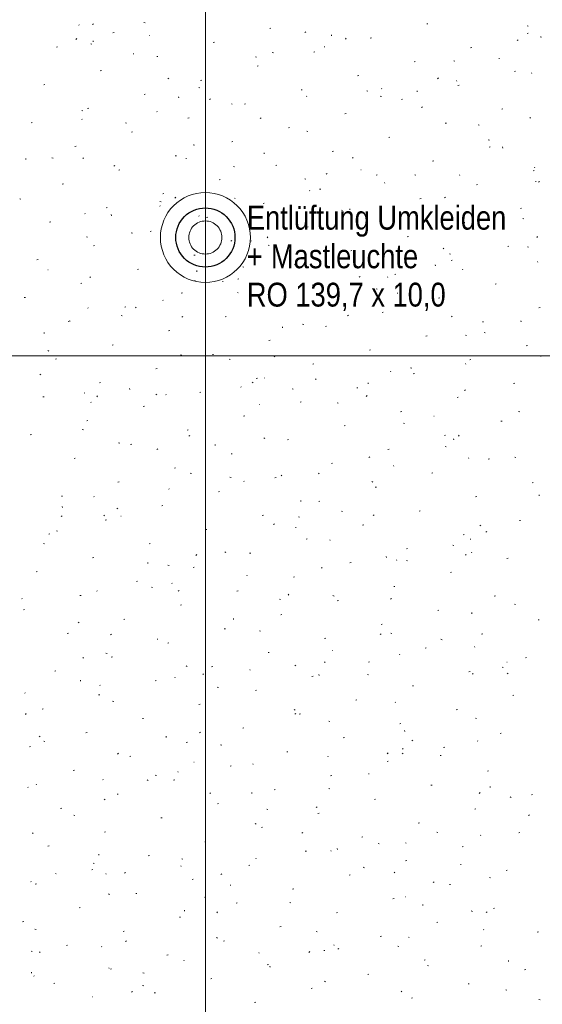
# Model space of a CAD drawing. Extents: x -743 to 300, y 62 to 1112.
# Tile 105 of 179: x -473 to -428, y 780 to 863. Entities that reach past the tile are written whole.
import ezdxf
from ezdxf.lldxf.tags import DXFTag

# ---------------------------------------------------------------- set-up
doc = ezdxf.new("R2010")
doc.units = 0
doc.layers.get('0').update_dxf_attribs({"lineweight": 13})
doc.layers.add('60- 61 allgemeine Ausstattung- 4 Terrassen', color=9, linetype='Continuous', lineweight=9, true_color=0x808080)
doc.layers.add('70 -72 Beschriftung- 1 Beschriftung allgemein', color=7, linetype='Continuous', lineweight=9, true_color=0xff6633)
doc.layers.add('70 -71 Achsen- 1 Gebäudeachsen', color=7, linetype='STRICHPUNKT2-A06CPV7LL0', lineweight=18)
doc.styles.get("Standard").update_dxf_attribs({"font": 'ARIALN.TTF'})
tags = doc.linetypes.add('grob-A06CPV7GL0', pattern=[14, 3, -8, 3]).pattern_tags.tags
tags[8:9] = [DXFTag(74, 4), DXFTag(75, 0), DXFTag(340, '0'), DXFTag(46, 0.0), DXFTag(50, 0.0), DXFTag(44, 0.0), DXFTag(45, 0.0)]
tags[6:7] = [DXFTag(74, 4), DXFTag(75, 0), DXFTag(340, '0'), DXFTag(46, 0.0), DXFTag(50, 0.0), DXFTag(44, 0.0), DXFTag(45, 0.0)]
tags[4:5] = [DXFTag(74, 4), DXFTag(75, 0), DXFTag(340, '0'), DXFTag(46, 0.0), DXFTag(50, 0.0), DXFTag(44, 0.0), DXFTag(45, 0.0)]
tags = doc.linetypes.add('STRICHPUNKT2-A06CPV7LL0', pattern=[12.7, 6.35, -3.175, 0, -3.175]).pattern_tags.tags
tags[10:11] = [DXFTag(74, 4), DXFTag(75, 0), DXFTag(340, '0'), DXFTag(46, 0.0), DXFTag(50, 0.0), DXFTag(44, 0.0), DXFTag(45, 0.0)]
tags[8:9] = [DXFTag(74, 4), DXFTag(75, 0), DXFTag(340, '0'), DXFTag(46, 0.0), DXFTag(50, 0.0), DXFTag(44, 0.0), DXFTag(45, 0.0)]
tags[6:7] = [DXFTag(74, 4), DXFTag(75, 0), DXFTag(340, '0'), DXFTag(46, 0.0), DXFTag(50, 0.0), DXFTag(44, 0.0), DXFTag(45, 0.0)]
tags[4:5] = [DXFTag(74, 4), DXFTag(75, 0), DXFTag(340, '0'), DXFTag(46, 0.0), DXFTag(50, 0.0), DXFTag(44, 0.0), DXFTag(45, 0.0)]

# ---------------------------------------------------------------- blocks, each defined once
blk = doc.blocks.new('Referenz-A06CPV7ML0')
at = {"layer": '60- 61 allgemeine Ausstattung- 4 Terrassen', "color": 0}
for p, q in [((-462.044, 863.056), (-461.95, 863.027)), ((-438.152, 862.941), (-438.057, 862.965)), ((-467.519, 862.836), (-467.552, 862.872)), ((-466.302, 862.94), (-466.383, 862.884)), ((-464.665, 862.183), (-464.569, 862.207)), ((-451.409, 862.562), (-451.313, 862.586)), ((-448.37, 862.272), (-448.451, 862.215)), ((-429.671, 862.13), (-429.576, 862.154)), ((-429.668, 862.795), (-429.577, 862.758)), ((-467.724, 861.706), (-467.796, 861.639)), ((-466.333, 861.438), (-466.342, 861.526)), ((-461.576, 861.978), (-461.531, 861.976)), ((-456.184, 861.372), (-456.088, 861.395)), ((-446.189, 861.929), (-446.198, 862.017)), ((-444.953, 861.731), (-445.025, 861.663)), ((-442.927, 861.751), (-442.832, 861.775)), ((-430.438, 861.604), (-430.519, 861.547)), ((-428.565, 861.856), (-428.471, 861.827)), ((-469.44, 860.993), (-469.344, 861.016)), ((-466.531, 861.263), (-466.44, 861.226)), ((-451.202, 860.544), (-451.11, 860.507)), ((-447.703, 860.56), (-447.607, 860.584)), ((-446.812, 861.004), (-446.767, 861.002)), ((-434.446, 860.939), (-434.351, 860.963)), ((-462.931, 860.44), (-462.914, 860.399)), ((-460.959, 860.181), (-460.863, 860.205)), ((-452.632, 860.178), (-452.538, 860.149)), ((-439.221, 859.749), (-439.126, 859.773)), ((-435.872, 859.826), (-435.781, 859.789)), ((-432.048, 860.03), (-432.004, 860.027)), ((-465.734, 858.991), (-465.638, 859.014)), ((-452.478, 859.37), (-452.382, 859.394)), ((-430.74, 858.937), (-430.645, 858.961)), ((-429.277, 858.768), (-429.31, 858.805)), ((-459.938, 858.362), (-460.01, 858.295)), ((-457.253, 858.179), (-457.157, 858.203)), ((-443.997, 858.558), (-443.901, 858.582)), ((-437.166, 858.386), (-437.238, 858.319)), ((-435.608, 858.119), (-435.641, 858.155)), ((-470.509, 857.8), (-470.413, 857.824)), ((-457.405, 857.576), (-457.314, 857.539)), ((-448.772, 857.368), (-448.676, 857.392)), ((-443.219, 857.3), (-443.125, 857.272)), ((-441.939, 857.469), (-441.972, 857.506)), ((-438.96, 857.198), (-438.969, 857.286)), ((-435.515, 857.747), (-435.42, 857.771)), ((-462.028, 856.989), (-461.932, 857.012)), ((-459.104, 856.708), (-459.113, 856.796)), ((-456.433, 856.626), (-456.513, 856.57)), ((-448.27, 856.82), (-448.303, 856.856)), ((-442.076, 856.857), (-441.984, 856.82)), ((-440.291, 856.556), (-440.195, 856.58)), ((-467.286, 855.622), (-467.192, 855.594)), ((-466.803, 855.798), (-466.707, 855.822)), ((-460.933, 855.521), (-460.966, 855.558)), ((-454.602, 856.171), (-454.635, 856.207)), ((-453.547, 856.177), (-453.451, 856.201)), ((-438.501, 855.958), (-438.582, 855.902)), ((-431.809, 855.745), (-431.714, 855.769)), ((-471.578, 854.607), (-471.482, 854.631)), ((-467.264, 854.872), (-467.297, 854.908)), ((-458.322, 854.987), (-458.226, 855.01)), ((-452.151, 855.018), (-452.223, 854.951)), ((-445.066, 855.366), (-444.97, 855.39)), ((-429.38, 855.042), (-429.452, 854.975)), ((-463.609, 854.607), (-463.518, 854.57)), ((-463.097, 853.796), (-463.001, 853.82)), ((-449.841, 854.175), (-449.745, 854.199)), ((-448.279, 853.889), (-448.188, 853.852)), ((-436.585, 854.554), (-436.489, 854.578)), ((-433.807, 854.423), (-433.713, 854.394)), ((-454.616, 852.985), (-454.52, 853.008)), ((-441.36, 853.364), (-441.264, 853.388)), ((-432.95, 853.17), (-432.859, 853.133)), ((-467.872, 852.605), (-467.776, 852.629)), ((-457.873, 852.745), (-457.779, 852.716)), ((-446.135, 852.173), (-446.039, 852.197)), ((-432.879, 852.552), (-432.783, 852.576)), ((-431.731, 852.467), (-431.74, 852.555)), ((-472.019, 851.486), (-472.028, 851.574)), ((-469.813, 851.638), (-469.721, 851.601)), ((-467.136, 851.65), (-467.208, 851.582)), ((-459.391, 851.794), (-459.295, 851.818)), ((-458.491, 851.589), (-458.447, 851.586)), ((-451.875, 851.977), (-451.884, 852.065)), ((-444.365, 851.674), (-444.437, 851.607)), ((-437.654, 851.362), (-437.558, 851.386)), ((-464.495, 850.981), (-464.576, 850.925)), ((-464.166, 850.603), (-464.07, 850.627)), ((-454.483, 850.92), (-454.392, 850.883)), ((-450.91, 850.983), (-450.814, 851.006)), ((-443.727, 850.615), (-443.683, 850.612)), ((-429.173, 850.55), (-429.077, 850.574)), ((-429.022, 850.804), (-429.055, 850.841)), ((-455.685, 849.792), (-455.589, 849.816)), ((-448.461, 849.867), (-448.367, 849.838)), ((-446.563, 850.313), (-446.644, 850.256)), ((-442.429, 850.171), (-442.333, 850.195)), ((-439.154, 850.201), (-439.062, 850.165)), ((-435.353, 850.155), (-435.386, 850.191)), ((-428.632, 849.644), (-428.712, 849.588)), ((-468.941, 849.413), (-468.845, 849.437)), ((-448.016, 848.856), (-448.049, 848.893)), ((-447.204, 848.981), (-447.108, 849.004)), ((-441.684, 849.505), (-441.717, 849.542)), ((-433.948, 849.36), (-433.852, 849.384)), ((-428.964, 849.641), (-428.919, 849.638)), ((-472.527, 848.189), (-472.433, 848.16)), ((-460.46, 848.601), (-460.364, 848.625)), ((-459.35, 848.305), (-459.422, 848.238)), ((-454.347, 848.207), (-454.38, 848.243)), ((-438.723, 848.169), (-438.627, 848.193)), ((-436.578, 848.33), (-436.65, 848.262)), ((-465.235, 847.411), (-465.139, 847.435)), ((-460.678, 847.557), (-460.711, 847.594)), ((-460.687, 847.951), (-460.596, 847.914)), ((-451.979, 847.79), (-451.883, 847.814)), ((-445.357, 847.233), (-445.266, 847.196)), ((-444.646, 847.246), (-444.655, 847.334)), ((-430.242, 847.358), (-430.146, 847.382)), ((-467.009, 846.908), (-467.042, 846.945)), ((-464.79, 846.755), (-464.799, 846.844)), ((-457.4, 846.751), (-457.383, 846.71)), ((-456.754, 846.599), (-456.658, 846.623)), ((-443.498, 846.979), (-443.402, 847.002)), ((-439.048, 846.989), (-438.954, 846.961)), ((-430.028, 846.514), (-429.937, 846.478)), ((-470.01, 846.22), (-469.915, 846.244)), ((-448.273, 845.788), (-448.177, 845.812)), ((-435.017, 846.167), (-434.921, 846.191)), ((-466.891, 844.982), (-466.799, 844.945)), ((-463.115, 845.311), (-463.021, 845.283)), ((-461.529, 845.409), (-461.433, 845.433)), ((-454.626, 844.667), (-454.707, 844.611)), ((-451.563, 844.961), (-451.635, 844.894)), ((-439.792, 844.977), (-439.696, 845)), ((-428.792, 844.985), (-428.864, 844.918)), ((-466.304, 844.218), (-466.209, 844.242)), ((-453.048, 844.597), (-452.952, 844.621)), ((-451.561, 844.264), (-451.47, 844.227)), ((-436.694, 843.999), (-436.775, 843.942)), ((-431.311, 844.165), (-431.215, 844.189)), ((-429.636, 844.112), (-429.542, 844.083)), ((-471.079, 843.028), (-470.984, 843.052)), ((-457.823, 843.407), (-457.728, 843.431)), ((-444.567, 843.786), (-444.471, 843.81)), ((-436.232, 843.546), (-436.14, 843.509)), ((-436.086, 842.975), (-435.99, 842.998)), ((-470.17, 842.173), (-470.126, 842.17)), ((-462.598, 842.216), (-462.503, 842.24)), ((-453.702, 842.434), (-453.608, 842.405)), ((-449.342, 842.595), (-449.246, 842.619)), ((-437.417, 842.515), (-437.426, 842.603)), ((-435.099, 842.191), (-435.131, 842.228)), ((-428.767, 842.84), (-428.8, 842.877)), ((-466.548, 841.593), (-466.62, 841.526)), ((-457.561, 842.025), (-457.57, 842.113)), ((-454.117, 841.405), (-454.022, 841.429)), ((-443.777, 841.617), (-443.849, 841.55)), ((-441.43, 841.542), (-441.463, 841.578)), ((-440.861, 841.784), (-440.765, 841.808)), ((-467.373, 841.026), (-467.278, 841.05)), ((-457.765, 841.295), (-457.674, 841.258)), ((-455.407, 841.199), (-455.362, 841.196)), ((-447.761, 840.892), (-447.794, 840.929)), ((-445.636, 840.593), (-445.54, 840.617)), ((-442.435, 840.577), (-442.344, 840.54)), ((-432.38, 840.973), (-432.284, 840.996)), ((-472.148, 839.835), (-472.053, 839.859)), ((-458.892, 840.214), (-458.797, 840.238)), ((-454.092, 840.243), (-454.125, 840.28)), ((-440.643, 840.225), (-440.599, 840.222)), ((-437.155, 839.782), (-437.059, 839.806)), ((-466.754, 838.944), (-466.787, 838.981)), ((-463.667, 839.024), (-463.572, 839.048)), ((-462.689, 839.022), (-462.769, 838.965)), ((-460.423, 839.594), (-460.456, 839.63)), ((-450.411, 839.403), (-450.316, 839.427)), ((-444.29, 839.556), (-444.196, 839.527)), ((-428.674, 838.971), (-428.578, 838.994)), ((-463.969, 838.326), (-463.877, 838.289)), ((-458.762, 838.249), (-458.834, 838.182)), ((-455.186, 838.212), (-455.091, 838.236)), ((-444.757, 838.353), (-444.837, 838.297)), ((-441.93, 838.591), (-441.834, 838.615)), ((-435.99, 838.273), (-436.062, 838.206)), ((-468.442, 837.833), (-468.347, 837.857)), ((-468.356, 837.878), (-468.262, 837.849)), ((-450.332, 837.294), (-450.341, 837.382)), ((-448.639, 837.608), (-448.548, 837.571)), ((-446.705, 837.401), (-446.61, 837.425)), ((-433.449, 837.78), (-433.353, 837.804)), ((-430.188, 837.784), (-430.197, 837.872)), ((-470.476, 836.803), (-470.485, 836.892)), ((-459.961, 837.022), (-459.866, 837.046)), ((-438.224, 836.589), (-438.128, 836.613)), ((-434.877, 836.678), (-434.783, 836.65)), ((-433.309, 836.89), (-433.218, 836.853)), ((-464.736, 835.831), (-464.641, 835.855)), ((-451.48, 836.21), (-451.385, 836.234)), ((-429.743, 835.778), (-429.647, 835.802)), ((-470.172, 835.358), (-470.081, 835.321)), ((-458.944, 835), (-458.85, 834.971)), ((-456.255, 835.02), (-456.16, 835.044)), ((-450.975, 834.904), (-451.047, 834.837)), ((-442.999, 835.399), (-442.904, 835.423)), ((-428.513, 834.877), (-428.546, 834.913)), ((-469.511, 834.641), (-469.416, 834.664)), ((-461.03, 833.829), (-460.935, 833.853)), ((-454.843, 834.639), (-454.752, 834.602)), ((-447.774, 834.208), (-447.679, 834.232)), ((-439.513, 833.921), (-439.422, 833.884)), ((-434.844, 834.227), (-434.877, 834.264)), ((-434.518, 834.587), (-434.422, 834.611)), ((-470.751, 833.376), (-470.832, 833.32)), ((-452.549, 833.018), (-452.454, 833.042)), ((-451.869, 833.062), (-451.853, 833.021)), ((-441.175, 833.578), (-441.208, 833.615)), ((-439.293, 833.397), (-439.198, 833.421)), ((-465.805, 832.639), (-465.71, 832.662)), ((-453.837, 832.279), (-453.87, 832.316)), ((-452.819, 832.708), (-452.9, 832.652)), ((-447.506, 832.929), (-447.539, 832.965)), ((-444.068, 832.206), (-443.973, 832.23)), ((-443.103, 832.563), (-443.112, 832.651)), ((-430.812, 832.585), (-430.716, 832.609)), ((-470.58, 831.448), (-470.485, 831.472)), ((-467.086, 831.784), (-467.042, 831.781)), ((-465.96, 831.536), (-466.032, 831.469)), ((-463.247, 832.073), (-463.256, 832.161)), ((-461.047, 831.671), (-460.955, 831.634)), ((-460.168, 831.63), (-460.201, 831.666)), ((-457.324, 831.827), (-457.229, 831.851)), ((-449.531, 832.123), (-449.437, 832.094)), ((-443.189, 831.56), (-443.261, 831.493)), ((-435.587, 831.395), (-435.492, 831.419)), ((-434.888, 832.04), (-434.968, 831.983)), ((-466.5, 830.981), (-466.533, 831.017)), ((-462.099, 830.637), (-462.004, 830.66)), ((-452.322, 830.81), (-452.278, 830.807)), ((-448.843, 831.016), (-448.748, 831.04)), ((-445.717, 830.952), (-445.626, 830.915)), ((-453.618, 829.825), (-453.523, 829.849)), ((-440.362, 830.204), (-440.267, 830.228)), ((-437.558, 829.836), (-437.514, 829.833)), ((-430.387, 830.234), (-430.296, 830.197)), ((-466.874, 829.446), (-466.779, 829.47)), ((-445.137, 829.014), (-445.042, 829.038)), ((-440.119, 829.245), (-440.025, 829.216)), ((-431.881, 829.393), (-431.786, 829.417)), ((-471.649, 828.256), (-471.554, 828.279)), ((-467.25, 828.702), (-467.159, 828.665)), ((-458.393, 828.635), (-458.298, 828.659)), ((-458.173, 828.192), (-458.245, 828.125)), ((-436.656, 828.202), (-436.561, 828.226)), ((-435.402, 828.216), (-435.474, 828.149)), ((-464.186, 827.567), (-464.091, 827.538)), ((-463.168, 827.444), (-463.073, 827.468)), ((-456.018, 827.342), (-456.027, 827.43)), ((-451.921, 827.983), (-451.829, 827.947)), ((-449.912, 827.823), (-449.817, 827.847)), ((-436.591, 827.265), (-436.5, 827.228)), ((-435.873, 827.832), (-435.883, 827.92)), ((-460.882, 827.063), (-460.962, 827.006)), ((-454.687, 826.633), (-454.592, 826.657)), ((-442.95, 826.394), (-443.031, 826.338)), ((-441.431, 827.012), (-441.336, 827.036)), ((-430.707, 826.367), (-430.612, 826.338)), ((-467.943, 826.254), (-467.848, 826.277)), ((-446.206, 825.821), (-446.111, 825.845)), ((-440.92, 825.614), (-440.953, 825.651)), ((-434.589, 826.264), (-434.622, 826.3)), ((-432.95, 826.2), (-432.855, 826.224)), ((-459.462, 825.442), (-459.367, 825.466)), ((-458.124, 825.015), (-458.033, 824.978)), ((-450.387, 824.848), (-450.459, 824.781)), ((-447.251, 824.965), (-447.284, 825.001)), ((-437.725, 825.01), (-437.63, 825.034)), ((-464.237, 824.252), (-464.142, 824.275)), ((-454.773, 824.689), (-454.679, 824.66)), ((-453.583, 824.315), (-453.615, 824.352)), ((-450.981, 824.631), (-450.886, 824.655)), ((-442.795, 824.296), (-442.704, 824.259)), ((-429.244, 824.198), (-429.149, 824.222)), ((-469.013, 823.061), (-468.917, 823.085)), ((-466.245, 823.017), (-466.278, 823.053)), ((-459.914, 823.666), (-459.947, 823.703)), ((-455.756, 823.44), (-455.661, 823.464)), ((-442.5, 823.819), (-442.405, 823.843)), ((-428.644, 823.101), (-428.654, 823.189)), ((-468.932, 822.121), (-468.942, 822.209)), ((-460.531, 822.25), (-460.436, 822.273)), ((-448.788, 822.611), (-448.798, 822.699)), ((-447.275, 822.629), (-447.18, 822.653)), ((-434.019, 823.008), (-433.924, 823.032)), ((-468.944, 821.417), (-469.025, 821.361)), ((-465.372, 821.479), (-465.444, 821.412)), ((-464.328, 822.046), (-464.237, 822.009)), ((-464.002, 821.394), (-463.957, 821.391)), ((-452.05, 821.438), (-451.955, 821.462)), ((-445.361, 821.812), (-445.266, 821.783)), ((-442.6, 821.503), (-442.672, 821.436)), ((-438.794, 821.817), (-438.699, 821.841)), ((-465.307, 821.059), (-465.211, 821.083)), ((-451.013, 820.749), (-451.093, 820.692)), ((-448.999, 821.328), (-448.907, 821.291)), ((-443.569, 820.627), (-443.474, 820.651)), ((-433.669, 820.609), (-433.578, 820.572)), ((-430.313, 821.006), (-430.218, 821.03)), ((-470.082, 819.868), (-469.986, 819.892)), ((-469.427, 820.134), (-469.333, 820.105)), ((-456.825, 820.248), (-456.73, 820.271)), ((-449.238, 820.42), (-449.194, 820.417)), ((-435.088, 819.815), (-434.993, 819.839)), ((-433.081, 820.081), (-433.161, 820.024)), ((-470.532, 819.077), (-470.441, 819.04)), ((-461.601, 819.057), (-461.505, 819.081)), ((-448.344, 819.436), (-448.249, 819.46)), ((-446.339, 819.373), (-446.322, 819.332)), ((-435.948, 818.934), (-435.854, 818.905)), ((-434.474, 819.446), (-434.43, 819.443)), ((-457.585, 818.135), (-457.657, 818.068)), ((-455.202, 818.359), (-455.111, 818.322)), ((-453.119, 818.246), (-453.024, 818.269)), ((-439.863, 818.625), (-439.768, 818.649)), ((-434.814, 818.159), (-434.886, 818.092)), ((-434.334, 818.3), (-434.367, 818.336)), ((-466.376, 817.866), (-466.28, 817.89)), ((-461.703, 817.39), (-461.713, 817.478)), ((-460.015, 817.256), (-459.921, 817.227)), ((-444.638, 817.434), (-444.543, 817.458)), ((-441.559, 817.88), (-441.569, 817.968)), ((-440.665, 817.65), (-440.698, 817.687)), ((-439.873, 817.641), (-439.782, 817.604)), ((-431.382, 817.813), (-431.287, 817.837)), ((-471.151, 816.676), (-471.055, 816.7)), ((-457.895, 817.055), (-457.799, 817.079)), ((-453.328, 816.352), (-453.361, 816.388)), ((-446.997, 817.001), (-447.03, 817.038)), ((-436.157, 816.623), (-436.062, 816.647)), ((-462.67, 815.864), (-462.574, 815.888)), ((-459.659, 815.702), (-459.692, 815.739)), ((-449.413, 816.244), (-449.318, 816.267)), ((-465.99, 815.053), (-466.023, 815.09)), ((-461.406, 815.39), (-461.315, 815.353)), ((-459.075, 815.103), (-459.156, 815.047)), ((-454.189, 815.053), (-454.093, 815.077)), ((-449.799, 814.791), (-449.871, 814.724)), ((-440.932, 815.432), (-440.837, 815.456)), ((-472.321, 814.404), (-472.354, 814.44)), ((-467.445, 814.674), (-467.349, 814.698)), ((-450.602, 814.378), (-450.508, 814.349)), ((-446.077, 814.672), (-445.985, 814.635)), ((-445.707, 814.242), (-445.612, 814.265)), ((-441.143, 814.435), (-441.224, 814.379)), ((-432.451, 814.621), (-432.356, 814.645)), ((-430.747, 813.953), (-430.656, 813.917)), ((-472.22, 813.483), (-472.124, 813.507)), ((-458.964, 813.862), (-458.868, 813.886)), ((-450.483, 813.051), (-450.387, 813.075)), ((-437.226, 813.43), (-437.131, 813.454)), ((-434.33, 813.149), (-434.339, 813.237)), ((-467.61, 812.421), (-467.519, 812.384)), ((-463.739, 812.672), (-463.643, 812.696)), ((-454.474, 812.659), (-454.484, 812.747)), ((-442.001, 812.24), (-441.906, 812.263)), ((-428.745, 812.619), (-428.65, 812.643)), ((-468.514, 811.481), (-468.418, 811.505)), ((-464.784, 811.422), (-464.856, 811.355)), ((-455.258, 811.86), (-455.162, 811.884)), ((-452.28, 811.703), (-452.189, 811.666)), ((-442.012, 811.447), (-442.084, 811.38)), ((-441.19, 811.5), (-441.096, 811.472)), ((-433.52, 811.428), (-433.425, 811.452)), ((-460.917, 811.004), (-460.873, 811.002)), ((-460.033, 810.67), (-459.937, 810.694)), ((-446.777, 811.049), (-446.681, 811.073)), ((-436.951, 810.985), (-436.859, 810.948)), ((-465.256, 809.822), (-465.162, 809.794)), ((-451.552, 809.858), (-451.456, 809.882)), ((-446.153, 810.03), (-446.109, 810.027)), ((-438.295, 810.238), (-438.2, 810.261)), ((-434.08, 810.336), (-434.112, 810.373)), ((-467.138, 809.458), (-467.218, 809.402)), ((-464.808, 809.479), (-464.712, 809.503)), ((-446.742, 809.037), (-446.775, 809.074)), ((-443.071, 809.047), (-442.975, 809.071)), ((-440.411, 809.687), (-440.444, 809.723)), ((-431.39, 809.056), (-431.345, 809.053)), ((-429.814, 809.426), (-429.719, 809.45)), ((-469.583, 808.289), (-469.487, 808.313)), ((-458.484, 808.734), (-458.393, 808.697)), ((-456.997, 808.078), (-457.069, 808.011)), ((-456.327, 808.668), (-456.231, 808.692)), ((-453.073, 808.388), (-453.106, 808.425)), ((-449.206, 808.79), (-449.286, 808.733)), ((-434.589, 808.236), (-434.494, 808.259)), ((-434.226, 808.102), (-434.298, 808.035)), ((-431.777, 808.623), (-431.683, 808.594)), ((-431.274, 808.121), (-431.355, 808.065)), ((-467.389, 807.438), (-467.399, 807.526)), ((-461.102, 807.477), (-461.006, 807.501)), ((-459.404, 807.739), (-459.437, 807.775)), ((-447.846, 807.856), (-447.75, 807.88)), ((-447.245, 807.928), (-447.254, 808.016)), ((-443.154, 808.016), (-443.063, 807.979)), ((-472.067, 806.44), (-472.099, 806.476)), ((-465.735, 807.089), (-465.768, 807.126)), ((-455.844, 806.945), (-455.75, 806.916)), ((-452.621, 806.666), (-452.525, 806.69)), ((-439.365, 807.045), (-439.269, 807.069)), ((-465.877, 806.287), (-465.781, 806.311)), ((-464.688, 805.765), (-464.597, 805.729)), ((-444.14, 805.854), (-444.044, 805.878)), ((-440.808, 805.685), (-440.792, 805.644)), ((-430.883, 806.234), (-430.788, 806.257)), ((-470.652, 805.096), (-470.556, 805.12)), ((-457.396, 805.475), (-457.3, 805.499)), ((-449.358, 805.047), (-449.267, 805.01)), ((-435.659, 805.043), (-435.563, 805.067)), ((-471.982, 804.71), (-472.054, 804.643)), ((-462.171, 804.285), (-462.075, 804.309)), ((-449.211, 804.734), (-449.283, 804.667)), ((-448.915, 804.664), (-448.819, 804.688)), ((-446.431, 804.067), (-446.337, 804.038)), ((-434.029, 804.329), (-433.937, 804.292)), ((-466.946, 803.094), (-466.85, 803.118)), ((-457.268, 803.144), (-457.349, 803.088)), ((-453.69, 803.473), (-453.594, 803.497)), ((-440.434, 803.852), (-440.338, 803.876)), ((-440.016, 803.197), (-440.025, 803.285)), ((-470.892, 802.797), (-470.8, 802.76)), ((-470.498, 802.389), (-470.404, 802.36)), ((-460.16, 802.707), (-460.169, 802.795)), ((-458.465, 802.283), (-458.369, 802.307)), ((-445.209, 802.662), (-445.113, 802.686)), ((-439.337, 802.476), (-439.417, 802.419)), ((-433.825, 802.372), (-433.858, 802.409)), ((-431.953, 803.041), (-431.857, 803.065)), ((-471.721, 801.904), (-471.626, 801.927)), ((-455.562, 802.078), (-455.471, 802.041)), ((-449.984, 801.471), (-449.888, 801.495)), ((-440.156, 801.723), (-440.189, 801.759)), ((-436.728, 801.85), (-436.632, 801.874)), ((-464.196, 801.366), (-464.267, 801.299)), ((-463.24, 801.092), (-463.144, 801.116)), ((-457.833, 800.615), (-457.789, 800.612)), ((-446.487, 801.074), (-446.52, 801.11)), ((-441.503, 800.66), (-441.407, 800.684)), ((-441.424, 801.39), (-441.496, 801.323)), ((-440.232, 801.36), (-440.141, 801.323)), ((-437.019, 801.189), (-436.925, 801.161)), ((-468.015, 799.902), (-467.92, 799.925)), ((-459.149, 799.775), (-459.182, 799.811)), ((-454.759, 800.281), (-454.663, 800.305)), ((-452.818, 800.424), (-452.851, 800.461)), ((-433.022, 799.849), (-432.926, 799.872)), ((-465.481, 799.125), (-465.514, 799.162)), ((-461.766, 799.11), (-461.674, 799.073)), ((-461.085, 799.511), (-460.991, 799.483)), ((-459.534, 799.09), (-459.438, 799.114)), ((-446.278, 799.469), (-446.182, 799.493)), ((-443.069, 799.641), (-443.025, 799.638)), ((-471.812, 798.476), (-471.845, 798.513)), ((-471.146, 798.743), (-471.129, 798.702)), ((-451.053, 798.279), (-450.957, 798.303)), ((-446.436, 798.391), (-446.345, 798.354)), ((-437.797, 798.658), (-437.701, 798.682)), ((-432.787, 798.466), (-432.796, 798.554)), ((-465.331, 797.499), (-465.412, 797.442)), ((-464.309, 797.9), (-464.214, 797.923)), ((-456.409, 798.021), (-456.481, 797.954)), ((-452.931, 797.976), (-452.94, 798.064)), ((-442.572, 797.467), (-442.476, 797.491)), ((-433.638, 798.046), (-433.71, 797.979)), ((-431.107, 797.673), (-431.015, 797.636)), ((-429.316, 797.847), (-429.22, 797.87)), ((-469.084, 796.709), (-468.989, 796.733)), ((-455.828, 797.088), (-455.732, 797.112)), ((-451.673, 796.634), (-451.579, 796.605)), ((-447.399, 796.831), (-447.48, 796.774)), ((-434.091, 796.656), (-433.995, 796.68)), ((-467.969, 796.141), (-467.878, 796.104)), ((-460.603, 795.898), (-460.508, 795.922)), ((-447.347, 796.277), (-447.251, 796.301)), ((-429.467, 796.162), (-429.548, 796.106)), ((-452.64, 795.423), (-452.549, 795.386)), ((-452.122, 795.086), (-452.026, 795.11)), ((-438.866, 795.465), (-438.77, 795.489)), ((-471.394, 794.653), (-471.466, 794.586)), ((-465.378, 794.707), (-465.283, 794.731)), ((-448.623, 794.677), (-448.694, 794.61)), ((-443.641, 794.275), (-443.545, 794.299)), ((-437.31, 794.704), (-437.219, 794.667)), ((-433.57, 794.408), (-433.603, 794.445)), ((-430.385, 794.654), (-430.289, 794.678)), ((-470.153, 793.517), (-470.058, 793.54)), ((-456.897, 793.896), (-456.802, 793.92)), ((-446.232, 793.11), (-446.265, 793.146)), ((-445.702, 793.245), (-445.711, 793.333)), ((-442.26, 793.756), (-442.166, 793.727)), ((-439.901, 793.759), (-439.934, 793.796)), ((-435.16, 793.463), (-435.064, 793.487)), ((-465.846, 792.755), (-465.855, 792.843)), ((-461.672, 792.705), (-461.577, 792.729)), ((-458.844, 792.454), (-458.752, 792.417)), ((-452.563, 792.46), (-452.596, 792.497)), ((-448.416, 793.084), (-448.32, 793.108)), ((-439.935, 792.273), (-439.839, 792.297)), ((-466.447, 791.515), (-466.352, 791.538)), ((-466.327, 792.078), (-466.233, 792.049)), ((-458.895, 791.811), (-458.928, 791.848)), ((-453.191, 791.894), (-453.096, 791.918)), ((-443.514, 791.735), (-443.423, 791.699)), ((-435.278, 791.996), (-435.261, 791.955)), ((-431.454, 791.461), (-431.358, 791.485)), ((-469.512, 791.199), (-469.468, 791.196)), ((-465.226, 791.162), (-465.259, 791.198)), ((-463.607, 791.309), (-463.679, 791.242)), ((-457.966, 790.703), (-457.871, 790.727)), ((-455.462, 791.185), (-455.542, 791.129)), ((-444.71, 791.082), (-444.614, 791.106)), ((-440.836, 791.333), (-440.908, 791.266)), ((-432.848, 790.878), (-432.754, 790.85)), ((-471.557, 790.512), (-471.59, 790.549)), ((-471.222, 790.324), (-471.127, 790.348)), ((-454.748, 790.225), (-454.704, 790.222)), ((-449.485, 789.892), (-449.39, 789.916)), ((-437.53, 790.517), (-437.611, 790.46)), ((-436.229, 790.271), (-436.133, 790.295)), ((-465.047, 789.485), (-464.956, 789.448)), ((-462.741, 789.513), (-462.646, 789.536)), ((-456.914, 789.2), (-456.82, 789.172)), ((-441.004, 789.08), (-440.908, 789.104)), ((-439.985, 789.251), (-439.94, 789.248)), ((-467.516, 788.322), (-467.421, 788.346)), ((-454.26, 788.701), (-454.165, 788.725)), ((-449.718, 788.767), (-449.627, 788.73)), ((-438.473, 788.514), (-438.482, 788.602)), ((-432.523, 788.269), (-432.427, 788.293)), ((-459.035, 787.511), (-458.94, 787.534)), ((-458.617, 788.024), (-458.626, 788.112)), ((-455.821, 787.965), (-455.893, 787.898)), ((-445.779, 787.89), (-445.684, 787.914)), ((-434.388, 788.048), (-434.297, 788.012)), ((-433.049, 787.989), (-433.121, 787.922)), ((-472.291, 787.131), (-472.196, 787.155)), ((-471.251, 786.516), (-471.16, 786.479)), ((-450.554, 786.699), (-450.459, 786.723)), ((-437.298, 787.078), (-437.202, 787.102)), ((-433.315, 786.445), (-433.348, 786.481)), ((-463.81, 786.32), (-463.715, 786.344)), ((-455.922, 785.798), (-455.83, 785.761)), ((-447.502, 786.323), (-447.408, 786.294)), ((-442.073, 785.888), (-441.978, 785.912)), ((-439.646, 785.795), (-439.679, 785.832)), ((-428.817, 786.267), (-428.721, 786.291)), ((-468.585, 785.129), (-468.49, 785.153)), ((-465.615, 785.054), (-465.598, 785.013)), ((-463.524, 785.54), (-463.605, 785.483)), ((-455.329, 785.509), (-455.234, 785.532)), ((-445.978, 785.146), (-446.01, 785.183)), ((-445.592, 784.871), (-445.673, 784.815)), ((-440.592, 785.08), (-440.501, 785.043)), ((-433.592, 785.076), (-433.496, 785.1)), ((-471.569, 784.645), (-471.474, 784.616)), ((-470.806, 784.596), (-470.878, 784.529)), ((-460.104, 784.318), (-460.009, 784.342)), ((-452.309, 784.497), (-452.342, 784.533)), ((-448.034, 784.621), (-448.106, 784.553)), ((-446.848, 784.697), (-446.753, 784.721)), ((-464.971, 783.198), (-465.004, 783.235)), ((-464.879, 783.127), (-464.784, 783.151)), ((-458.64, 783.847), (-458.673, 783.884)), ((-451.623, 783.507), (-451.528, 783.53)), ((-451.388, 783.293), (-451.397, 783.381)), ((-438.367, 783.886), (-438.272, 783.91)), ((-438.09, 783.445), (-437.995, 783.416)), ((-431.244, 783.783), (-431.253, 783.871)), ((-471.532, 782.803), (-471.541, 782.891)), ((-471.302, 782.549), (-471.335, 782.585)), ((-462.125, 782.829), (-462.034, 782.792)), ((-456.398, 782.316), (-456.303, 782.34)), ((-443.142, 782.695), (-443.047, 782.719)), ((-429.886, 783.074), (-429.79, 783.098)), ((-469.654, 781.937), (-469.559, 781.961)), ((-462.156, 781.767), (-462.062, 781.738)), ((-447.917, 781.505), (-447.822, 781.528)), ((-446.796, 782.111), (-446.704, 782.074)), ((-434.661, 781.884), (-434.566, 781.908)), ((-466.428, 780.81), (-466.383, 780.807)), ((-463.019, 781.252), (-463.091, 781.185)), ((-461.173, 781.125), (-461.078, 781.149)), ((-440.248, 781.276), (-440.32, 781.209)), ((-439.436, 780.693), (-439.341, 780.717)), ((-431.466, 781.393), (-431.375, 781.356)), ((-452.692, 780.314), (-452.597, 780.338)), ((-428.677, 780.567), (-428.583, 780.539))]:
    blk.add_line(p, q, dxfattribs=at)
at = {"layer": '60- 61 allgemeine Ausstattung- 4 Terrassen', "color": 0, "lineweight": 25}
for p, q in [((-458.03, 847.117), (-457.809, 847.222)), ((-457.809, 847.222), (-457.578, 847.304)), ((-457.578, 847.304), (-457.34, 847.364)), ((-457.34, 847.364), (-457.097, 847.4)), ((-457.097, 847.4), (-456.852, 847.412)), ((-456.852, 847.412), (-456.607, 847.4)), ((-456.607, 847.4), (-456.364, 847.364)), ((-456.364, 847.364), (-456.126, 847.304)), ((-456.126, 847.304), (-455.895, 847.222)), ((-455.895, 847.222), (-455.673, 847.117)), ((-458.931, 846.301), (-458.784, 846.498)), ((-458.784, 846.498), (-458.62, 846.68)), ((-458.62, 846.68), (-458.438, 846.845)), ((-458.438, 846.845), (-458.241, 846.991)), ((-458.241, 846.991), (-458.03, 847.117)), ((-455.673, 847.117), (-455.463, 846.991)), ((-455.463, 846.991), (-455.266, 846.845)), ((-455.266, 846.845), (-455.084, 846.68)), ((-455.084, 846.68), (-454.919, 846.498)), ((-454.919, 846.498), (-454.773, 846.301)), ((-459.304, 845.4), (-459.244, 845.638)), ((-459.244, 845.638), (-459.162, 845.869)), ((-459.162, 845.869), (-459.057, 846.091)), ((-459.057, 846.091), (-458.931, 846.301)), ((-454.773, 846.301), (-454.647, 846.091)), ((-454.647, 846.091), (-454.542, 845.869)), ((-454.542, 845.869), (-454.46, 845.638)), ((-454.46, 845.638), (-454.4, 845.4)), ((-459.352, 844.912), (-459.34, 845.157)), ((-459.34, 844.667), (-459.352, 844.912)), ((-459.34, 845.157), (-459.304, 845.4)), ((-459.304, 844.424), (-459.34, 844.667)), ((-454.4, 845.4), (-454.364, 845.157)), ((-454.364, 844.667), (-454.4, 844.424)), ((-454.364, 845.157), (-454.352, 844.912)), ((-454.352, 844.912), (-454.364, 844.667)), ((-459.244, 844.186), (-459.304, 844.424)), ((-459.162, 843.955), (-459.244, 844.186)), ((-459.057, 843.734), (-459.162, 843.955)), ((-454.542, 843.955), (-454.647, 843.734)), ((-454.46, 844.186), (-454.542, 843.955)), ((-454.4, 844.424), (-454.46, 844.186)), ((-458.931, 843.523), (-459.057, 843.734)), ((-458.784, 843.326), (-458.931, 843.523)), ((-458.62, 843.144), (-458.784, 843.326)), ((-458.438, 842.98), (-458.62, 843.144)), ((-455.084, 843.144), (-455.266, 842.98)), ((-454.919, 843.326), (-455.084, 843.144)), ((-454.773, 843.523), (-454.919, 843.326)), ((-454.647, 843.734), (-454.773, 843.523)), ((-458.241, 842.833), (-458.438, 842.98)), ((-458.03, 842.707), (-458.241, 842.833)), ((-457.809, 842.602), (-458.03, 842.707)), ((-457.578, 842.52), (-457.809, 842.602)), ((-457.34, 842.46), (-457.578, 842.52)), ((-457.097, 842.424), (-457.34, 842.46)), ((-456.852, 842.412), (-457.097, 842.424)), ((-456.607, 842.424), (-456.852, 842.412)), ((-456.364, 842.46), (-456.607, 842.424)), ((-456.126, 842.52), (-456.364, 842.46)), ((-455.895, 842.602), (-456.126, 842.52)), ((-455.673, 842.707), (-455.895, 842.602)), ((-455.463, 842.833), (-455.673, 842.707)), ((-455.266, 842.98), (-455.463, 842.833))]:
    blk.add_line(p, q, dxfattribs=at)
at = {"layer": '70 -71 Achsen- 1 Gebäudeachsen', "color": 0, "linetype": 'STRICHPUNKT2-A06CPV7LL0', "ltscale": 0.18}
for p, q in [((-456.852, 1084.852), (-456.852, 85.412)), ((-682.489, 834.912), (76.456, 834.912))]:
    blk.add_line(p, q, dxfattribs=at)
at = {"layer": '70 -72 Beschriftung- 1 Beschriftung allgemein', "color": 0, "linetype": 'grob-A06CPV7GL0', "ltscale": 0.13}
for p, q in [((-459.263, 847.85), (-458.963, 848.072)), ((-458.963, 848.072), (-458.643, 848.263)), ((-458.643, 848.263), (-458.306, 848.423)), ((-458.306, 848.423), (-457.955, 848.548)), ((-457.955, 848.548), (-457.593, 848.639)), ((-457.593, 848.639), (-457.224, 848.694)), ((-457.224, 848.694), (-456.852, 848.712)), ((-456.852, 848.712), (-456.479, 848.694)), ((-456.479, 848.694), (-456.111, 848.639)), ((-456.111, 848.639), (-455.749, 848.548)), ((-455.749, 848.548), (-455.398, 848.423)), ((-455.398, 848.423), (-455.061, 848.263)), ((-455.061, 848.263), (-454.741, 848.072)), ((-454.741, 848.072), (-454.441, 847.85)), ((-460.011, 847.023), (-459.789, 847.323)), ((-459.789, 847.323), (-459.539, 847.599)), ((-459.539, 847.599), (-459.263, 847.85)), ((-454.441, 847.85), (-454.165, 847.599)), ((-454.165, 847.599), (-453.914, 847.323)), ((-453.914, 847.323), (-453.692, 847.023)), ((-460.488, 846.015), (-460.363, 846.366)), ((-460.363, 846.366), (-460.203, 846.703)), ((-460.203, 846.703), (-460.011, 847.023)), ((-453.692, 847.023), (-453.501, 846.703)), ((-453.501, 846.703), (-453.341, 846.366)), ((-453.341, 846.366), (-453.216, 846.015)), ((-460.634, 845.285), (-460.579, 845.653)), ((-460.579, 845.653), (-460.488, 846.015)), ((-453.216, 846.015), (-453.125, 845.653)), ((-453.125, 845.653), (-453.07, 845.285)), ((-460.652, 844.912), (-460.634, 845.285)), ((-460.634, 844.54), (-460.652, 844.912)), ((-453.07, 845.285), (-453.052, 844.912)), ((-453.052, 844.912), (-453.07, 844.54)), ((-460.579, 844.171), (-460.634, 844.54)), ((-460.488, 843.809), (-460.579, 844.171)), ((-453.125, 844.171), (-453.216, 843.809)), ((-453.07, 844.54), (-453.125, 844.171)), ((-460.363, 843.458), (-460.488, 843.809)), ((-460.203, 843.121), (-460.363, 843.458)), ((-460.011, 842.801), (-460.203, 843.121)), ((-453.501, 843.121), (-453.692, 842.801)), ((-453.341, 843.458), (-453.501, 843.121)), ((-453.216, 843.809), (-453.341, 843.458)), ((-459.789, 842.501), (-460.011, 842.801)), ((-459.539, 842.225), (-459.789, 842.501)), ((-459.263, 841.975), (-459.539, 842.225)), ((-454.165, 842.225), (-454.441, 841.975)), ((-453.914, 842.501), (-454.165, 842.225)), ((-453.692, 842.801), (-453.914, 842.501)), ((-458.963, 841.752), (-459.263, 841.975)), ((-458.643, 841.561), (-458.963, 841.752)), ((-458.306, 841.401), (-458.643, 841.561)), ((-457.955, 841.276), (-458.306, 841.401)), ((-455.398, 841.401), (-455.749, 841.276)), ((-455.061, 841.561), (-455.398, 841.401)), ((-454.741, 841.752), (-455.061, 841.561)), ((-454.441, 841.975), (-454.741, 841.752)), ((-457.593, 841.185), (-457.955, 841.276)), ((-457.224, 841.13), (-457.593, 841.185)), ((-456.852, 841.112), (-457.224, 841.13)), ((-456.479, 841.13), (-456.852, 841.112)), ((-456.111, 841.185), (-456.479, 841.13)), ((-455.749, 841.276), (-456.111, 841.185))]:
    blk.add_line(p, q, dxfattribs=at)
at = {"layer": '70 -72 Beschriftung- 1 Beschriftung allgemein', "color": 0, "linetype": 'Continuous', "ltscale": 0.13}
for p, q in [((-458.145, 845.448), (-458.087, 845.572)), ((-458.087, 845.572), (-458.016, 845.69)), ((-458.016, 845.69), (-457.934, 845.8)), ((-457.934, 845.8), (-457.842, 845.902)), ((-457.842, 845.902), (-457.74, 845.994)), ((-457.74, 845.994), (-457.63, 846.076)), ((-457.63, 846.076), (-457.512, 846.147)), ((-457.512, 846.147), (-457.388, 846.206)), ((-457.388, 846.206), (-457.258, 846.252)), ((-457.258, 846.252), (-457.125, 846.285)), ((-457.125, 846.285), (-456.989, 846.305)), ((-456.989, 846.305), (-456.852, 846.312)), ((-456.852, 846.312), (-456.715, 846.305)), ((-456.715, 846.305), (-456.579, 846.285)), ((-456.579, 846.285), (-456.445, 846.252)), ((-456.445, 846.252), (-456.316, 846.206)), ((-456.316, 846.206), (-456.192, 846.147)), ((-456.192, 846.147), (-456.074, 846.076)), ((-456.074, 846.076), (-455.964, 845.994)), ((-455.964, 845.994), (-455.862, 845.902)), ((-455.862, 845.902), (-455.77, 845.8)), ((-455.77, 845.8), (-455.688, 845.69)), ((-455.688, 845.69), (-455.617, 845.572)), ((-455.617, 845.572), (-455.558, 845.448)), ((-458.252, 844.912), (-458.245, 845.049)), ((-458.245, 844.775), (-458.252, 844.912)), ((-458.245, 845.049), (-458.225, 845.185)), ((-458.225, 844.639), (-458.245, 844.775)), ((-458.225, 845.185), (-458.192, 845.318)), ((-458.192, 845.318), (-458.145, 845.448)), ((-455.558, 845.448), (-455.512, 845.318)), ((-455.512, 845.318), (-455.479, 845.185)), ((-455.479, 845.185), (-455.459, 845.049)), ((-455.459, 844.775), (-455.479, 844.639)), ((-455.459, 845.049), (-455.452, 844.912)), ((-455.452, 844.912), (-455.459, 844.775)), ((-458.192, 844.506), (-458.225, 844.639)), ((-458.145, 844.376), (-458.192, 844.506)), ((-458.087, 844.252), (-458.145, 844.376)), ((-458.016, 844.134), (-458.087, 844.252)), ((-457.934, 844.024), (-458.016, 844.134)), ((-457.842, 843.922), (-457.934, 844.024)), ((-457.74, 843.83), (-457.842, 843.922)), ((-457.63, 843.748), (-457.74, 843.83)), ((-455.964, 843.83), (-456.074, 843.748)), ((-455.862, 843.922), (-455.964, 843.83)), ((-455.77, 844.024), (-455.862, 843.922)), ((-455.688, 844.134), (-455.77, 844.024)), ((-455.617, 844.252), (-455.688, 844.134)), ((-455.558, 844.376), (-455.617, 844.252)), ((-455.512, 844.506), (-455.558, 844.376)), ((-455.479, 844.639), (-455.512, 844.506)), ((-457.512, 843.677), (-457.63, 843.748)), ((-457.388, 843.619), (-457.512, 843.677)), ((-457.258, 843.572), (-457.388, 843.619)), ((-457.125, 843.539), (-457.258, 843.572)), ((-456.989, 843.519), (-457.125, 843.539)), ((-456.852, 843.512), (-456.989, 843.519)), ((-456.715, 843.519), (-456.852, 843.512)), ((-456.579, 843.539), (-456.715, 843.519)), ((-456.445, 843.572), (-456.579, 843.539)), ((-456.316, 843.619), (-456.445, 843.572)), ((-456.192, 843.677), (-456.316, 843.619)), ((-456.074, 843.748), (-456.192, 843.677))]:
    blk.add_line(p, q, dxfattribs=at)
at = {"layer": '70 -72 Beschriftung- 1 Beschriftung allgemein', "color": 0, "linetype": 'Continuous', "ltscale": 0.13, "char_height": 2.01377, "attachment_point": 1}
for s, insert in [('{\\fArial Narrow;Entlüftung}', (-453.352, 847.589)), ('{\\fArial Narrow;Umkleiden}', (-442.325, 847.589)), ('{\\fArial Narrow;+}', (-453.352, 844.331)), ('{\\fArial Narrow;Mastleuchte}', (-451.315, 844.331)), ('{\\fArial Narrow;RO 139,7 x 10,0}', (-453.352, 841.094))]:
    blk.add_mtext(s, dxfattribs=dict(at, insert=insert))

msp = doc.modelspace()

# ---------------------------------------------------------------- block references
at = {"color": 8, "lineweight": 13, "ltscale": 0.13, "true_color": 0x808080}
msp.add_blockref('Referenz-A06CPV7ML0', (0, 0), dxfattribs=at)

doc.saveas('drawing.dxf')
